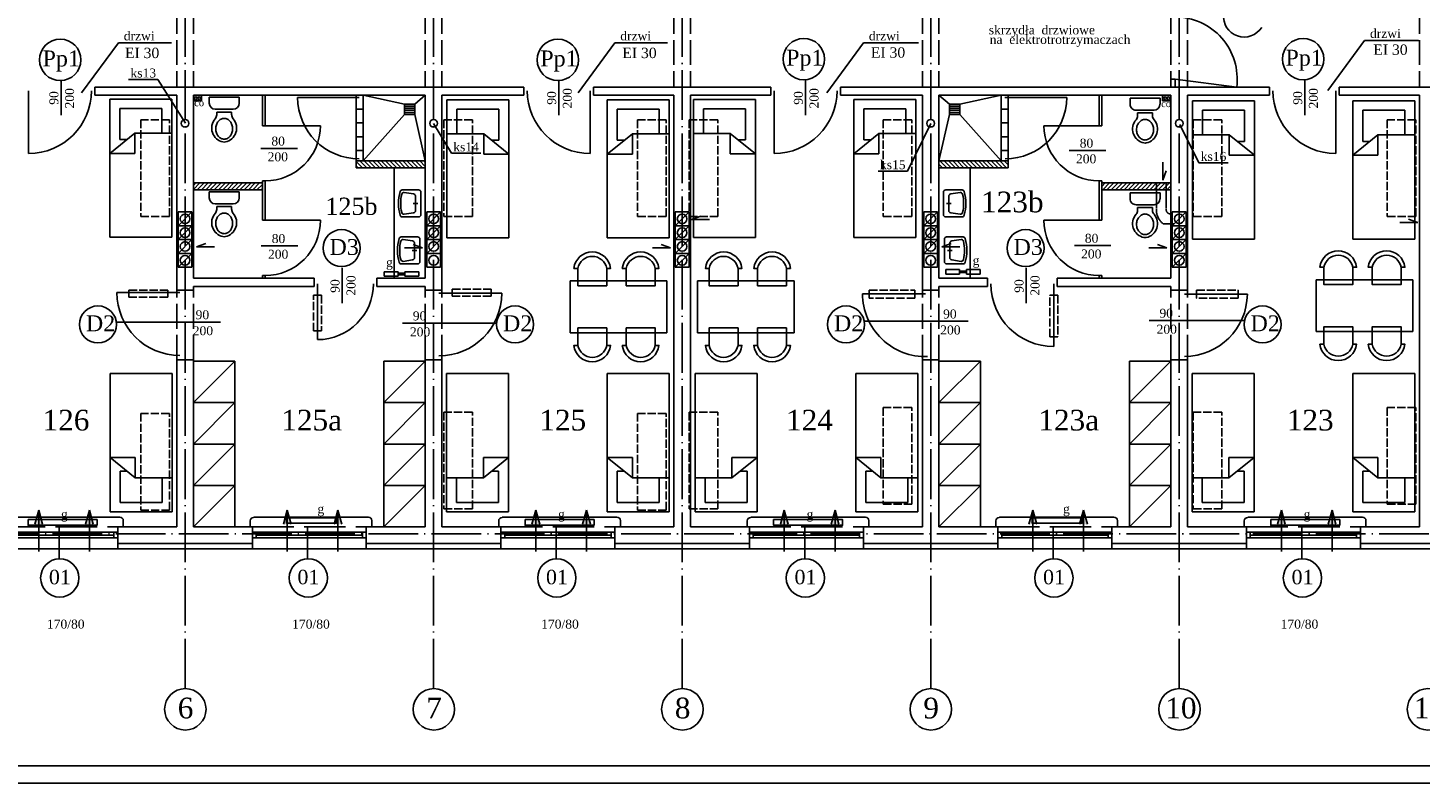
# Model space of a CAD drawing. Extents: x -4334 to 79223, y -1882 to 29514.
# Tile 27 of 60: x 39884 to 41900, y 14402 to 15495. Entities that reach past the tile are written whole.
import ezdxf

# ---------------------------------------------------------------- set-up
doc = ezdxf.new("R2010")
doc.units = 0
doc.header["$MEASUREMENT"] = 0
doc.linetypes.add('ACAD_ISO02W100', pattern=[15, 12, -3])
doc.linetypes.add('ACAD_ISO04W100', pattern=[30.5, 24, -3, 0.5, -3])
doc.layers.get('0').update_dxf_attribs({"color": 251, "linetype": 'CONTINUOUS'})
for name, color, linetype in [('CIENKIE', 251, 'CONTINUOUS'), ('NAPIS', 251, 'CONTINUOUS'), ('OSIE', 251, 'ACAD_ISO04W100'), ('PRZERYW', 251, 'ACAD_ISO02W100'), ('SCIANY', 251, 'CONTINUOUS'), ('urzadzenia', 251, 'CONTINUOUS'), ('URZĄDZENIA', 251, 'CONTINUOUS')]:
    doc.layers.add(name, color=color, linetype=linetype)
doc.styles.add('NEWROMAN', font='TIMES.TTF')
pattern_1 = [(45, (13922.019, 5982.1948), (-3.0935922, 3.0935922), [])]

# ---------------------------------------------------------------- blocks, each defined once
blk = doc.blocks.new('R053')
for p, q in [((0, 0.608), (0, 0)), ((0.917, 0.692), (0.083, 0.692)), ((0.5, 0.575), (0.5, 0.408)), ((1, 0), (1, 0.608)), ((0.095, 0.075), (0.149, 0.421)), ((0.769, 0.492), (0.231, 0.492)), ((0.905, 0.075), (0.851, 0.421))]:
    blk.add_line(p, q)
for centre, radius, start, end in [((0.083, 0.608), 0.0833, 90, 180), ((0.917, 0.608), 0.0833, 0, 90), ((0.083, 0), 0.0833, 180, 254.047), ((0.177, 0.062), 0.0833, 171.1953, 256.9798), ((0.231, 0.408), 0.0833, 90, 171.1953), ((0.769, 0.408), 0.0833, 8.8047, 90), ((0.823, 0.062), 0.0833, 283.0202, 8.8047), ((0.5, 1.458), 1.599, 254.047, 285.953), ((0.5, 1.458), 1.516, 256.9798, 283.0202), ((0.917, 0), 0.0833, 285.953, 0)]:
    blk.add_arc(centre, radius, start, end)
blk = doc.blocks.new('R056')
for p, q in [((-0.332, 0.998), (0.335, 0.998)), ((-0.332, 0.865), (-0.332, 0.998)), ((0.335, 0.998), (0.335, 0.865)), ((0.201, 0.732), (-0.199, 0.732)), ((-0.165, 0.67), (0.001, 0.67)), ((-0.165, 0.67), (-0.165, 0.607)), ((0.168, 0.67), (0.001, 0.67)), ((0.168, 0.67), (0.168, 0.607))]:
    blk.add_line(p, q)
blk.add_lwpolyline([(0.001, 0.067, 0.117514), (0.071, 0.083, 0.104443), (0.135, 0.134, 0.090071), (0.175, 0.207, 0.08201), (0.19, 0.297, 0.08201), (0.175, 0.387, 0.090071), (0.135, 0.459, 0.104443), (0.071, 0.51, 0.117514), (0.001, 0.527, 0.117514), (-0.069, 0.51, 0.104443), (-0.132, 0.459, 0.090071), (-0.172, 0.387, 0.08201), (-0.187, 0.297, 0.08201), (-0.172, 0.207, 0.090071), (-0.132, 0.134, 0.104443), (-0.069, 0.083, 0.117514)], format="xyb", close=True)
for centre, radius, start, end in [((-0.199, 0.865), 0.133, 180, 270), ((0.201, 0.865), 0.133, 270, 0), ((0.038, 0.311), 0.315, 138.639, 258.4219), ((-0.299, 0.607), 0.133, 318.639, 0), ((-0.035, 0.311), 0.315, 281.5781, 41.361), ((0.301, 0.607), 0.133, 180, 221.361), ((0.001, 0.133), 0.133, 258.4219, 281.5781)]:
    blk.add_arc(centre, radius, start, end)
blk = doc.blocks.new('A$C5B1704E3')
at = {"layer": 'CIENKIE', "ltscale": 3}
h = blk.add_hatch(color=256, dxfattribs=at)
h.paths.add_polyline_path([(5.6, 20.3), (0, 20.3), (1, 16.6), (5.6, 16.6)])
h.paths.add_polyline_path([(11.3, 20.3), (5.6, 20.3), (5.6, 16.6), (10.2, 16.6)])
h.paths.add_polyline_path([(10.2, 16.6), (5.6, 16.6), (5.6, 12.1), (9, 12.1)])
h.paths.add_polyline_path([(5.6, 16.6), (1, 16.6), (2.3, 12.1), (5.6, 12.1)])
h.paths.add_polyline_path([(5.6, 12.1), (2.3, 12.1), (5.6, 0)])
h.paths.add_polyline_path([(9, 12.1), (5.6, 12.1), (5.6, 0)])
h.paths.add_polyline_path([(79.1, 20.3), (73.4, 20.3), (74.5, 16.6), (79.1, 16.6)])
h.paths.add_polyline_path([(84.7, 20.3), (79.1, 20.3), (79.1, 16.6), (83.7, 16.6)])
h.paths.add_polyline_path([(83.7, 16.6), (79.1, 16.6), (79.1, 9.1), (81.6, 9.1)])
h.paths.add_polyline_path([(79.1, 16.6), (74.5, 16.6), (76.5, 9.1), (79.1, 9.1)])
h.paths.add_polyline_path([(79.1, 9.1), (76.5, 9.1), (79.1, 0)])
h.paths.add_polyline_path([(81.6, 9.1), (79.1, 9.1), (79.1, 0)])
for p, q in [((5.6, 59.7), (5.6, 0)), ((79.1, 59.7), (79.1, 0)), ((5.6, 0), (0, 20.3)), ((5.6, 0), (11.3, 20.3)), ((79.1, 0), (73.4, 20.3)), ((79.1, 0), (84.7, 20.3))]:
    blk.add_line(p, q, dxfattribs=at)
blk = doc.blocks.new('A$C125A6F54')
at = {"layer": 'CIENKIE', "ltscale": 3}
blk.add_blockref('A$C5B1704E3', (0, 0), dxfattribs=at)
blk = doc.blocks.new('A$C74597438')
at = {"layer": 'urzadzenia', "ltscale": 3}
for p, q in [((20, 6.5), (0, 6.5)), ((0, 6.5), (0, 0)), ((20, 6.5), (20, 0)), ((30, 4.4), (20, 4.4)), ((30, 2.1), (20, 2.1)), ((50, 6.5), (30, 6.5)), ((30, 6.5), (30, 0)), ((50, 6.5), (50, 0)), ((20, 0), (0, 0)), ((50, 0), (30, 0))]:
    blk.add_line(p, q, dxfattribs=at)

msp = doc.modelspace()

# ---------------------------------------------------------------- hatches: boundary and pattern name
at = {"layer": 'urzadzenia', "ltscale": 3}
h = msp.add_hatch(dxfattribs=at)
h.set_pattern_fill('ANSI31', color=256, scale=35, style=0)
h.set_pattern_definition([(315, (29154.028, 16965.2016), (-3.0935922, -3.0935922), [])])
h.paths.add_polyline_path([(41303.3, 15292.81), (41203.3, 15292.81), (41203.3, 15302.81), (41303.3, 15302.81)])
h = msp.add_hatch(dxfattribs=at)
h.set_pattern_fill('ANSI31', color=256, scale=35, style=0)
h.set_pattern_definition(pattern_1)
h.paths.add_polyline_path([(40123.3, 15260.81), (40223.3, 15260.81), (40223.3, 15270.81), (40123.3, 15270.81)])
h = msp.add_hatch(dxfattribs=at)
h.set_pattern_fill('ANSI31', color=256, scale=35, style=0)
h.set_pattern_definition(pattern_1)
h.paths.add_polyline_path([(41518.37, 15270.81), (41439.3, 15270.81), (41439.3, 15260.81), (41518.37, 15260.81)])
h.paths.add_polyline_path([(41532.37, 15270.81), (41518.37, 15270.81), (41518.37, 15260.81), (41532.37, 15260.81)])
h.paths.add_polyline_path([(41532.37, 15260.81), (41539.3, 15260.81), (41539.3, 15270.81), (41532.37, 15270.81)])
at = {"layer": 'URZĄDZENIA', "ltscale": 3}
h = msp.add_hatch(dxfattribs=at)
h.set_pattern_fill('ANSI31', color=256, scale=35, style=0)
h.set_pattern_definition([(315, (13640.968, 17030.225), (-3.0935922, -3.0935922), [])])
h.paths.add_polyline_path([(40359.3, 15292.81), (40359.3, 15302.81), (40459.3, 15302.81), (40459.3, 15292.81)])

# ---------------------------------------------------------------- linework, layer by layer
at = {"layer": 'CIENKIE', "ltscale": 3}
for p, q in [((40014.75, 15473.64), (39961.38, 15401.23)), ((40091.81, 15473.64), (40014.75, 15473.64)), ((40733.96, 15473.64), (40680.59, 15401.23)), ((40810.32, 15473.64), (40733.96, 15473.64)), ((41094.01, 15473.64), (41040.64, 15401.23)), ((41173.58, 15473.64), (41094.01, 15473.64)), ((41819.91, 15477.15), (41766.54, 15404.74)), ((41897.72, 15477.15), (41819.91, 15477.15)), ((39931.83, 15369.08), (39931.83, 15420.35)), ((40071.99, 15420.73), (40029.54, 15420.73)), ((40111.89, 15357.29), (40071.99, 15420.73)), ((40652.8, 15369.08), (40652.8, 15420.35)), ((41010.2, 15369.08), (41010.2, 15420.35)), ((41539.3, 15421.31), (41545.3, 15421.31)), ((41545.3, 15421.31), (41634.56, 15409.81)), ((41545.3, 15421.31), (41545.3, 15409.81)), ((41733.48, 15369.08), (41733.48, 15420.35)), ((39884.64, 15404.52), (39884.64, 15313.52)), ((40135.3, 15389.81), (40123.3, 15389.81)), ((40135.3, 15397.81), (40135.3, 15389.81)), ((40697.96, 15404.52), (40697.96, 15313.52)), ((40964.64, 15404.52), (40964.64, 15313.52)), ((41527.3, 15389.81), (41527.3, 15397.81)), ((41539.3, 15389.81), (41527.3, 15389.81)), ((41777.96, 15404.52), (41777.96, 15313.52)), ((40497.13, 15313.77), (40471.3, 15357.19)), ((41157.63, 15287.93), (41191.3, 15357.19)), ((41579.79, 15299.96), (41552.36, 15355.42)), ((40221.2, 15320.89), (40274.11, 15320.89)), ((40539.58, 15313.77), (40497.13, 15313.77)), ((41392.08, 15317.94), (41444.99, 15317.94)), ((41157.63, 15287.93), (41115.18, 15287.93)), ((41527.43, 15300.97), (41527.43, 15274.88)), ((41527.43, 15274.88), (41532.36, 15288.28)), ((41622.25, 15299.96), (41579.79, 15299.96)), ((40101.3, 15208.87), (40121.3, 15228.87)), ((40461.3, 15208.87), (40481.3, 15228.87)), ((40821.3, 15208.87), (40841.3, 15228.87)), ((41181.3, 15208.87), (41201.3, 15228.87)), ((41541.3, 15208.87), (41561.3, 15228.87)), ((40101.3, 15188.87), (40121.3, 15208.87)), ((40461.3, 15188.87), (40481.3, 15208.87)), ((40821.3, 15188.87), (40841.3, 15208.87)), ((40844.85, 15217.86), (40858.25, 15222.8)), ((40870.94, 15217.86), (40844.85, 15217.86)), ((41181.3, 15188.87), (41201.3, 15208.87)), ((41541.3, 15188.87), (41561.3, 15208.87)), ((41870.92, 15213.66), (41897, 15213.66)), ((41897, 15213.66), (41883.61, 15218.59)), ((40101.3, 15168.87), (40121.3, 15188.87)), ((40461.3, 15168.87), (40481.3, 15188.87)), ((40821.3, 15168.87), (40841.3, 15188.87)), ((41181.3, 15168.87), (41201.3, 15188.87)), ((41541.3, 15168.87), (41561.3, 15188.87)), ((40101.3, 15148.87), (40121.3, 15168.87)), ((40127.87, 15178.15), (40141.27, 15183.08)), ((40153.96, 15178.15), (40127.87, 15178.15)), ((40221.71, 15179.77), (40274.62, 15179.77)), ((40428.94, 15176.68), (40455.03, 15176.68)), ((40455.03, 15176.68), (40441.63, 15181.62)), ((40788.27, 15177.02), (40814.36, 15177.02)), ((40814.36, 15177.02), (40800.97, 15181.95)), ((40821.3, 15148.87), (40841.3, 15168.87)), ((41207.57, 15178.3), (41220.97, 15183.24)), ((41233.66, 15178.3), (41207.57, 15178.3)), ((41399.5, 15180.15), (41452.41, 15180.15)), ((41507.29, 15176.86), (41533.38, 15176.86)), ((41533.38, 15176.86), (41519.98, 15181.79)), ((41541.3, 15148.87), (41561.3, 15168.87)), ((40339.06, 15096.72), (40339.06, 15147.99)), ((41329.85, 15096.72), (41329.85, 15147.99)), ((40103.6, 15112.04), (40012.6, 15112.04)), ((40303.12, 15124.92), (40303.12, 15043.92)), ((40479, 15111.37), (40570, 15111.37)), ((41183.6, 15110.46), (41092.6, 15110.46)), ((41369.48, 15124.92), (41369.48, 15033.92)), ((41559, 15109.86), (41650, 15109.86)), ((40011.68, 15069.45), (40162.75, 15069.45)), ((40426.07, 15067.76), (40562.52, 15067.76)), ((41095.02, 15070.54), (41245.47, 15070.54)), ((41507.59, 15071.62), (41645.9, 15071.62)), ((40016.8, 14786.81), (39850.8, 14786.81)), ((40376.8, 14786.81), (40210.8, 14786.81)), ((40736.8, 14786.81), (40570.8, 14786.81)), ((41096.8, 14786.81), (40930.8, 14786.81)), ((41456.8, 14786.81), (41290.8, 14786.81)), ((41816.8, 14786.81), (41650.8, 14786.81)), ((39848.8, 14764.95), (40013.8, 14764.95)), ((39928.8, 14772.81), (39928.8, 14726.54)), ((40008.3, 14756.95), (40008.3, 14764.95)), ((40021.8, 14772.81), (40021.8, 14781.81)), ((40205.59, 14772.39), (40205.59, 14781.39)), ((40208.8, 14764.95), (40373.8, 14764.95)), ((40214.3, 14756.95), (40214.3, 14764.95)), ((40288.8, 14772.81), (40288.8, 14726.54)), ((40368.3, 14756.95), (40368.3, 14764.95)), ((40381.8, 14772.81), (40381.8, 14781.81)), ((40565.59, 14772.39), (40565.59, 14781.39)), ((40568.8, 14764.95), (40733.8, 14764.95)), ((40574.3, 14756.95), (40574.3, 14764.95)), ((40648.8, 14772.81), (40648.8, 14726.54)), ((40728.3, 14756.95), (40728.3, 14764.95)), ((40741.8, 14772.81), (40741.8, 14781.81)), ((40925.59, 14772.39), (40925.59, 14781.39)), ((40928.8, 14764.95), (41093.8, 14764.95)), ((40934.3, 14756.95), (40934.3, 14764.95)), ((41008.8, 14772.81), (41008.8, 14726.54)), ((41088.3, 14756.95), (41088.3, 14764.95)), ((41101.8, 14772.81), (41101.8, 14781.81)), ((41285.59, 14772.39), (41285.59, 14781.39)), ((41288.8, 14764.95), (41453.8, 14764.95)), ((41294.3, 14756.95), (41294.3, 14764.95)), ((41368.8, 14772.81), (41368.8, 14726.54)), ((41448.3, 14756.95), (41448.3, 14764.95)), ((41461.8, 14772.81), (41461.8, 14781.81)), ((41645.59, 14772.39), (41645.59, 14781.39)), ((41648.8, 14764.95), (41813.8, 14764.95)), ((41654.3, 14756.95), (41654.3, 14764.95)), ((41728.8, 14772.81), (41728.8, 14726.54)), ((41808.3, 14756.95), (41808.3, 14764.95)), ((41821.8, 14772.81), (41821.8, 14781.81)), ((39848.8, 14756.95), (40013.8, 14756.95)), ((39854.3, 14760.95), (40008.3, 14760.95)), ((40013.8, 14748.81), (40208.8, 14748.81)), ((40208.8, 14756.95), (40373.8, 14756.95)), ((40214.3, 14760.95), (40368.3, 14760.95)), ((40373.8, 14748.81), (40568.8, 14748.81)), ((40568.8, 14756.95), (40733.8, 14756.95)), ((40574.3, 14760.95), (40728.3, 14760.95)), ((40733.8, 14748.81), (40928.8, 14748.81)), ((40928.8, 14756.95), (41093.8, 14756.95)), ((40934.3, 14760.95), (41088.3, 14760.95)), ((41093.8, 14748.81), (41288.8, 14748.81)), ((41288.8, 14756.95), (41453.8, 14756.95)), ((41294.3, 14760.95), (41448.3, 14760.95)), ((41453.8, 14748.81), (41648.8, 14748.81)), ((41648.8, 14756.95), (41813.8, 14756.95)), ((41654.3, 14760.95), (41808.3, 14760.95)), ((41813.8, 14748.81), (42008.8, 14748.81)), ((40016.3, 14740.81), (39846.3, 14740.81)), ((40376.3, 14740.81), (40206.3, 14740.81)), ((40736.3, 14740.81), (40566.3, 14740.81)), ((41096.3, 14740.81), (40926.3, 14740.81)), ((41456.3, 14740.81), (41286.3, 14740.81)), ((41816.3, 14740.81), (41646.3, 14740.81)), ((45288.56, 14426.66), (38063.56, 14426.66)), ((45313.56, 14401.66), (37863.56, 14401.66))]:
    msp.add_line(p, q, dxfattribs=at)
for centre, radius in [((39930.37, 15449.14), 30), ((40651.34, 15449.14), 30), ((41007.45, 15450.22), 30), ((41730.73, 15450.22), 30), ((40126.81, 15393.6), 2), ((40131.58, 15393.6), 2), ((41530.81, 15393.6), 2), ((41535.58, 15393.6), 2), ((40111.3, 15357.19), 5.5), ((40471.3, 15357.19), 5.5), ((41191.3, 15357.19), 5.5), ((41551.3, 15357.19), 5.5), ((40338.02, 15176.57), 26.77), ((41328.81, 15176.57), 26.77), ((39985.13, 15066.01), 26.77), ((40589.23, 15066.01), 26.77), ((41068.64, 15066.01), 26.77), ((41672.07, 15066.01), 26.77), ((39929.78, 14698.83), 27.72), ((40289.78, 14698.83), 27.72), ((40649.78, 14698.83), 27.72), ((41009.78, 14698.83), 27.72), ((41369.78, 14698.83), 27.72), ((41729.78, 14698.83), 27.72), ((40111.63, 14508.61), 30), ((40471.63, 14508.61), 30), ((40831.63, 14508.61), 30), ((41191.63, 14508.61), 30), ((41551.63, 14508.61), 30), ((41911.63, 14508.61), 30)]:
    msp.add_circle(centre, radius, dxfattribs=at)
at = {"layer": 'CIENKIE'}
for centre in [(40111.3, 15218.87), (40471.3, 15218.87), (40831.3, 15218.87), (41191.3, 15218.87), (41551.3, 15218.87), (40111.3, 15198.87), (40471.3, 15198.87), (40831.3, 15198.87), (41191.3, 15198.87), (41551.3, 15198.87), (40111.3, 15178.87), (40471.3, 15178.87), (40831.3, 15178.87), (41191.3, 15178.87), (41551.3, 15178.87), (40111.3, 15158.87), (40471.3, 15158.87), (40831.3, 15158.87), (41191.3, 15158.87), (41551.3, 15158.87)]:
    msp.add_circle(centre, 7, dxfattribs=at)
at = {"layer": 'CIENKIE', "ltscale": 3}
for centre, radius, start, end in [((41645.37, 15512.19), 30, 19.91813, 327.73737), ((41545.3, 15421.31), 90, 352.6588, 90), ((39884.64, 15404.52), 91, 270, 0), ((40697.96, 15404.52), 91, 180, 270), ((40964.64, 15404.52), 91, 270, 0), ((41777.96, 15404.52), 91, 180, 270), ((40103.6, 15112.04), 91, 180, 270), ((40303.12, 15124.92), 81, 270, 0), ((40479, 15111.37), 91, 270, 0), ((41183.6, 15110.46), 91, 180, 272.01081), ((41369.48, 15124.92), 91, 180, 270), ((41559, 15110.68), 91, 270, 359.47798), ((40016.8, 14781.81), 5, 0, 90), ((40210.59, 14781.39), 5, 90, 180), ((40376.8, 14781.81), 5, 0, 90), ((40570.59, 14781.39), 5, 90, 180), ((40736.8, 14781.81), 5, 0, 90), ((40930.59, 14781.39), 5, 90, 180), ((41096.8, 14781.81), 5, 0, 90), ((41290.59, 14781.39), 5, 90, 180), ((41456.8, 14781.81), 5, 0, 90), ((41650.59, 14781.39), 5, 90, 180), ((41816.8, 14781.81), 5, 0, 90)]:
    msp.add_arc(centre, radius, start, end, dxfattribs=at)
at = {"layer": 'OSIE', "ltscale": 3}
for p, q in [((40111.3, 14538.61), (40111.3, 16292.34)), ((40471.3, 14538.61), (40471.3, 16292.34)), ((40831.3, 14538.61), (40831.3, 16292.34)), ((41191.3, 14538.61), (41191.3, 16292.34)), ((41551.3, 14538.61), (41551.3, 16292.34)), ((38272.3, 14762.81), (44218.83, 14762.81))]:
    msp.add_line(p, q, dxfattribs=at)
at = {"layer": 'PRZERYW', "ltscale": 3}
for p, q in [((40099.3, 15612.81), (40099.3, 15409.81)), ((40123.3, 15612.81), (40123.3, 15409.81)), ((40459.3, 15612.81), (40459.3, 15409.81)), ((40483.3, 15612.81), (40483.3, 15409.81)), ((40819.3, 15612.81), (40819.3, 15409.81)), ((40843.3, 15612.81), (40843.3, 15409.81)), ((41179.3, 15612.81), (41179.3, 15409.81)), ((41203.3, 15612.81), (41203.3, 15409.81)), ((41539.3, 15612.81), (41539.3, 15409.81)), ((41563.3, 15612.81), (41563.3, 15409.81)), ((41899.3, 15612.81), (41899.3, 15409.81)), ((41518.37, 15270.81), (41518.37, 15234.05)), ((41532.37, 15270.81), (41532.37, 15234.05)), ((41544.04, 15211.7), (41528.28, 15211.7)), ((40099.3, 15014.81), (40099.3, 15115.81)), ((40123.3, 15014.81), (40123.3, 15115.81)), ((40459.3, 15014.81), (40459.3, 15115.81)), ((40483.3, 15014.81), (40483.3, 15115.81)), ((41179.3, 15014.81), (41179.3, 15115.81)), ((41203.3, 15014.81), (41203.3, 15115.81)), ((41539.3, 15014.81), (41539.3, 15115.81)), ((41563.3, 15014.81), (41563.3, 15115.81))]:
    msp.add_line(p, q, dxfattribs=at)
at = {"layer": 'PRZERYW', "ltscale": 5}
for p, q in [((39848.8, 14772.81), (40013.8, 14772.81)), ((40208.8, 14772.81), (40373.8, 14772.81)), ((40568.8, 14772.81), (40733.8, 14772.81)), ((40928.8, 14772.81), (41093.8, 14772.81)), ((41288.8, 14772.81), (41453.8, 14772.81)), ((41648.8, 14772.81), (41813.8, 14772.81))]:
    msp.add_line(p, q, dxfattribs=at)
at = {"layer": 'PRZERYW'}
for points in [[(40088.49, 15362.31), (40046.99, 15362.31), (40046.99, 15222.31), (40088.49, 15222.31)], [(40527.49, 15362.31), (40485.99, 15362.31), (40485.99, 15222.31), (40527.49, 15222.31)], [(40808.25, 15362.31), (40766.75, 15362.31), (40766.75, 15222.31), (40808.25, 15222.31)], [(40883.12, 15362.31), (40841.62, 15362.31), (40841.62, 15222.31), (40883.12, 15222.31)], [(41163.87, 15362.31), (41122.37, 15362.31), (41122.37, 15222.31), (41163.87, 15222.31)], [(41613.09, 15362.31), (41571.59, 15362.31), (41571.59, 15222.31), (41613.09, 15222.31)], [(41893.85, 15362.31), (41852.35, 15362.31), (41852.35, 15222.31), (41893.85, 15222.31)], [(40029.96, 15115.7), (40086.33, 15115.7), (40086.33, 15105.59), (40029.96, 15105.59)], [(40297.37, 15108.48), (40308.94, 15108.48), (40308.94, 15056.48), (40297.37, 15056.48)], [(40498.29, 15117.15), (40554.66, 15117.15), (40554.66, 15107.04), (40498.29, 15107.04)], [(41102.06, 15115.7), (41168.55, 15115.7), (41168.55, 15104.15), (41102.06, 15104.15)], [(41363.69, 15108.48), (41375.25, 15108.48), (41375.25, 15047.81), (41363.69, 15047.81)], [(41576.17, 15115.7), (41636.88, 15115.7), (41636.88, 15104.15), (41576.17, 15104.15)], [(41163.87, 14945.71), (41122.37, 14945.71), (41122.37, 14805.71), (41163.87, 14805.71)], [(41893.85, 14945.71), (41852.35, 14945.71), (41852.35, 14805.71), (41893.85, 14805.71)], [(40088.49, 14937.21), (40046.99, 14937.21), (40046.99, 14797.21), (40088.49, 14797.21)], [(40527.49, 14938.91), (40485.99, 14938.91), (40485.99, 14798.91), (40527.49, 14798.91)], [(40808.25, 14937.21), (40766.75, 14937.21), (40766.75, 14797.21), (40808.25, 14797.21)], [(40883.12, 14938.91), (40841.62, 14938.91), (40841.62, 14798.91), (40883.12, 14798.91)], [(41613.09, 14938.91), (41571.59, 14938.91), (41571.59, 14798.91), (41613.09, 14798.91)]]:
    msp.add_lwpolyline(points, close=True, dxfattribs=at)
at = {"layer": 'PRZERYW', "ltscale": 3}
for centre, radius, start, end in [((41543.38, 15231.77), 25.11, 174.79586, 233.05271), ((41539.44, 15232.87), 7.17, 170.53307, 271.12884)]:
    msp.add_arc(centre, radius, start, end, dxfattribs=at)
at = {"layer": 'SCIANY', "ltscale": 3}
for p, q in [((39980.64, 15397.81), (39980.64, 15409.81)), ((39980.64, 15409.81), (40601.96, 15409.81)), ((40601.96, 15397.81), (40601.96, 15409.81)), ((40702.96, 15397.81), (40702.96, 15409.81)), ((40702.96, 15409.81), (40959.64, 15409.81)), ((40959.64, 15397.81), (40959.64, 15409.81)), ((41060.64, 15397.81), (41060.64, 15409.81)), ((41060.64, 15409.81), (41681.96, 15409.81)), ((41681.96, 15397.81), (41681.96, 15409.81)), ((41782.96, 15397.81), (41782.96, 15409.81)), ((41782.96, 15409.81), (42039.64, 15409.81)), ((39980.64, 15397.81), (40099.3, 15397.81)), ((40123.3, 15397.81), (40459.3, 15397.81)), ((40483.3, 15397.81), (40601.96, 15397.81)), ((40702.96, 15397.81), (40819.3, 15397.81)), ((40843.3, 15397.81), (40959.64, 15397.81)), ((41060.64, 15397.81), (41179.3, 15397.81)), ((41203.3, 15397.81), (41539.3, 15397.81)), ((41563.3, 15397.81), (41681.96, 15397.81)), ((41782.96, 15397.81), (41899.3, 15397.81)), ((40359.3, 15302.81), (40459.3, 15302.81)), ((40359.3, 15292.81), (40459.3, 15292.81)), ((41303.3, 15302.81), (41203.3, 15302.81)), ((41303.3, 15292.81), (41203.3, 15292.81)), ((40123.3, 15270.81), (40223.3, 15270.81)), ((41439.3, 15270.81), (41539.3, 15270.81)), ((40123.3, 15260.81), (40223.3, 15260.81)), ((41439.3, 15260.81), (41539.3, 15260.81)), ((40298.12, 15132.81), (40123.3, 15132.81)), ((40298.12, 15132.81), (40298.12, 15120.81)), ((40389.12, 15132.81), (40389.12, 15120.81)), ((40459.3, 15132.81), (40389.12, 15132.81)), ((41203.3, 15132.81), (41273.48, 15132.81)), ((41273.48, 15132.81), (41273.48, 15120.81)), ((41374.48, 15132.81), (41374.48, 15120.81)), ((41374.48, 15132.81), (41539.3, 15132.81)), ((40123.3, 15115.81), (40099.3, 15115.81)), ((40298.12, 15120.81), (40123.3, 15120.81)), ((40459.3, 15120.81), (40389.12, 15120.81)), ((40483.3, 15115.81), (40459.3, 15115.81)), ((41179.3, 15115.81), (41203.3, 15115.81)), ((41203.3, 15120.81), (41273.48, 15120.81)), ((41374.48, 15120.81), (41539.3, 15120.81)), ((41563.3, 15115.81), (41539.3, 15115.81)), ((40099.3, 15014.81), (40123.3, 15014.81)), ((40459.3, 15014.81), (40483.3, 15014.81)), ((41203.3, 15014.81), (41179.3, 15014.81)), ((41563.3, 15014.81), (41539.3, 15014.81)), ((40013.8, 14772.81), (40099.3, 14772.81)), ((40013.8, 14740.81), (40013.8, 14772.81)), ((40123.3, 14772.81), (40208.8, 14772.81)), ((40208.8, 14740.81), (40208.8, 14772.81)), ((40373.8, 14772.81), (40459.3, 14772.81)), ((40373.8, 14740.81), (40373.8, 14772.81)), ((40483.3, 14772.81), (40568.8, 14772.81)), ((40568.8, 14740.81), (40568.8, 14772.81)), ((40733.8, 14772.81), (40819.3, 14772.81)), ((40733.8, 14740.81), (40733.8, 14772.81)), ((40843.3, 14772.81), (40928.8, 14772.81)), ((40928.8, 14740.81), (40928.8, 14772.81)), ((41093.8, 14772.81), (41179.3, 14772.81)), ((41093.8, 14740.81), (41093.8, 14772.81)), ((41203.3, 14772.81), (41288.8, 14772.81)), ((41288.8, 14740.81), (41288.8, 14772.81)), ((41453.8, 14772.81), (41539.3, 14772.81)), ((41453.8, 14740.81), (41453.8, 14772.81)), ((41563.3, 14772.81), (41648.8, 14772.81)), ((41648.8, 14740.81), (41648.8, 14772.81)), ((41813.8, 14772.81), (41899.3, 14772.81)), ((41813.8, 14740.81), (41813.8, 14772.81)), ((40016.3, 14740.81), (40373.8, 14740.81)), ((40376.3, 14740.81), (40568.8, 14740.81)), ((40733.8, 14740.81), (41288.8, 14740.81)), ((41453.8, 14740.81), (41646.3, 14740.81)), ((41813.8, 14740.81), (42008.8, 14740.81))]:
    msp.add_line(p, q, dxfattribs=at)
at = {"layer": 'SCIANY'}
for p, q in [((40099.3, 15115.81), (40099.3, 15397.81)), ((40123.3, 15132.81), (40123.3, 15397.81)), ((40459.3, 15132.81), (40459.3, 15397.81)), ((40483.3, 15115.81), (40483.3, 15397.81)), ((40819.3, 14772.81), (40819.3, 15397.81)), ((40843.3, 14772.81), (40843.3, 15397.81)), ((41179.3, 15115.81), (41179.3, 15397.81)), ((41203.3, 15132.81), (41203.3, 15397.81)), ((41539.3, 15132.81), (41539.3, 15397.81)), ((41563.3, 15115.81), (41563.3, 15397.81)), ((41899.3, 14772.81), (41899.3, 15397.81)), ((40359.3, 15302.81), (40359.3, 15292.81)), ((41303.3, 15302.81), (41303.3, 15292.81)), ((40223.3, 15260.81), (40223.3, 15270.81)), ((41439.3, 15260.81), (41439.3, 15270.81)), ((40123.3, 15115.81), (40123.3, 15120.81)), ((40459.3, 15115.81), (40459.3, 15120.81)), ((41203.3, 15115.81), (41203.3, 15120.81)), ((41539.3, 15115.81), (41539.3, 15120.81)), ((40099.3, 14772.81), (40099.3, 15014.81)), ((40123.3, 14772.81), (40123.3, 15014.81)), ((40459.3, 14772.81), (40459.3, 15019.81)), ((40483.3, 14772.81), (40483.3, 15019.81)), ((41179.3, 14772.81), (41179.3, 15019.81)), ((41203.3, 14772.81), (41203.3, 15019.81)), ((41539.3, 14772.81), (41539.3, 15014.81)), ((41563.3, 14772.81), (41563.3, 15014.81))]:
    msp.add_line(p, q, dxfattribs=at)
at = {"layer": 'urzadzenia'}
for p, q in [((40002.15, 15392.34), (40002.15, 15192.34)), ((40092.15, 15392.34), (40092.15, 15192.34)), ((40223.3, 15353.81), (40223.3, 15397.81)), ((40227.3, 15353.81), (40227.3, 15397.81)), ((40490.45, 15391.42), (40490.45, 15191.42)), ((40580.45, 15391.42), (40580.45, 15191.42)), ((40722.64, 15391.42), (40722.64, 15191.42)), ((40812.64, 15391.42), (40812.64, 15191.42)), ((40847.65, 15391.88), (40847.65, 15191.88)), ((40937.65, 15391.88), (40937.65, 15191.88)), ((41079.84, 15391.88), (41079.84, 15191.88)), ((41169.84, 15391.88), (41169.84, 15191.88)), ((41435.3, 15353.81), (41435.3, 15397.81)), ((41439.3, 15353.81), (41439.3, 15397.81)), ((41570.45, 15389.61), (41570.45, 15189.61)), ((41660.45, 15389.61), (41660.45, 15189.61)), ((41802.64, 15389.61), (41802.64, 15189.61)), ((41892.64, 15389.61), (41892.64, 15189.61)), ((40016.8, 15378.83), (40016.8, 15333.77)), ((40077.5, 15378.83), (40077.5, 15343.11)), ((40505.1, 15377.9), (40505.1, 15342.19)), ((40565.8, 15377.9), (40565.8, 15332.85)), ((40737.29, 15377.9), (40737.29, 15332.85)), ((40797.99, 15377.9), (40797.99, 15342.19)), ((40862.3, 15378.37), (40862.3, 15342.65)), ((40923, 15378.37), (40923, 15333.31)), ((41094.49, 15378.37), (41094.49, 15333.31)), ((41155.18, 15378.37), (41155.18, 15342.65)), ((41585.1, 15376.09), (41585.1, 15340.38)), ((41645.8, 15376.09), (41645.8, 15331.04)), ((41817.29, 15376.09), (41817.29, 15331.04)), ((41877.99, 15376.09), (41877.99, 15340.38)), ((40414.3, 15132.81), (40414.3, 15292.81)), ((41248.3, 15132.81), (41248.3, 15292.81)), ((40223.3, 15270.81), (40223.3, 15273.81)), ((40227.3, 15216.81), (40227.3, 15273.81)), ((41435.3, 15216.81), (41435.3, 15273.81)), ((41439.3, 15270.81), (41439.3, 15273.81)), ((40223.3, 15216.81), (40223.3, 15260.81)), ((41439.3, 15216.81), (41439.3, 15260.81)), ((40101.3, 15228.87), (40121.3, 15228.87)), ((40461.3, 15228.87), (40481.3, 15228.87)), ((40821.3, 15228.87), (40841.3, 15228.87)), ((41181.3, 15228.87), (41201.3, 15228.87)), ((41541.3, 15228.87), (41561.3, 15228.87)), ((40101.3, 15208.87), (40121.3, 15208.87)), ((40461.3, 15208.87), (40481.3, 15208.87)), ((40821.3, 15208.87), (40841.3, 15208.87)), ((41181.3, 15208.87), (41201.3, 15208.87)), ((41541.3, 15208.87), (41561.3, 15208.87)), ((40101.3, 15188.87), (40121.3, 15188.87)), ((40461.3, 15188.87), (40481.3, 15188.87)), ((40821.3, 15188.87), (40841.3, 15188.87)), ((41181.3, 15188.87), (41201.3, 15188.87)), ((41541.3, 15188.87), (41561.3, 15188.87)), ((40101.3, 15168.87), (40121.3, 15168.87)), ((40461.3, 15168.87), (40481.3, 15168.87)), ((40821.3, 15168.87), (40841.3, 15168.87)), ((41181.3, 15168.87), (41201.3, 15168.87)), ((41541.3, 15168.87), (41561.3, 15168.87)), ((40101.3, 15148.87), (40121.3, 15148.87)), ((40461.3, 15148.87), (40481.3, 15148.87)), ((40821.3, 15148.87), (40841.3, 15148.87)), ((41181.3, 15148.87), (41201.3, 15148.87)), ((41541.3, 15148.87), (41561.3, 15148.87)), ((40223.3, 15133.81), (40223.3, 15136.81)), ((40227.3, 15133.81), (40227.3, 15136.81)), ((41435.3, 15133.81), (41435.3, 15136.81)), ((41439.3, 15133.81), (41439.3, 15136.81)), ((40183.3, 14772.81), (40183.3, 15012.81)), ((40399.3, 14772.81), (40399.3, 15012.81)), ((41263.3, 14772.81), (41263.3, 15012.81)), ((41479.3, 14772.81), (41479.3, 15012.81)), ((40002.64, 14794.81), (40002.64, 14994.81)), ((40092.64, 14794.81), (40092.64, 14994.81)), ((40489.96, 14794.81), (40489.96, 14994.81)), ((40579.96, 14794.81), (40579.96, 14994.81)), ((40722.64, 14794.81), (40722.64, 14994.81)), ((40812.64, 14794.81), (40812.64, 14994.81)), ((40849.96, 14794.81), (40849.96, 14994.81)), ((40939.96, 14794.81), (40939.96, 14994.81)), ((41082.64, 14794.81), (41082.64, 14994.81)), ((41172.64, 14794.81), (41172.64, 14994.81)), ((41569.96, 14794.81), (41569.96, 14994.81)), ((41659.96, 14794.81), (41659.96, 14994.81)), ((41802.64, 14794.81), (41802.64, 14994.81)), ((41892.64, 14794.81), (41892.64, 14994.81)), ((40017.29, 14808.32), (40017.29, 14853.38)), ((40077.99, 14808.32), (40077.99, 14844.04)), ((40504.62, 14808.32), (40504.62, 14844.04)), ((40565.31, 14808.32), (40565.31, 14853.38)), ((40737.29, 14808.32), (40737.29, 14853.38)), ((40797.99, 14808.32), (40797.99, 14844.04)), ((40864.62, 14808.32), (40864.62, 14844.04)), ((40925.31, 14808.32), (40925.31, 14853.38)), ((41097.29, 14808.32), (41097.29, 14853.38)), ((41157.99, 14808.32), (41157.99, 14844.04)), ((41584.62, 14808.32), (41584.62, 14844.04)), ((41645.31, 14808.32), (41645.31, 14853.38)), ((41817.29, 14808.32), (41817.29, 14853.38)), ((41877.99, 14808.32), (41877.99, 14844.04))]:
    msp.add_line(p, q, dxfattribs=at)
at = {"layer": 'urzadzenia', "ltscale": 3}
for p, q in [((40002.15, 15392.34), (40092.15, 15392.34)), ((40274.29, 15394.81), (40363.29, 15394.81)), ((40580.45, 15391.42), (40490.45, 15391.42)), ((40722.64, 15391.42), (40812.64, 15391.42)), ((40937.65, 15391.88), (40847.65, 15391.88)), ((41079.84, 15391.88), (41169.84, 15391.88)), ((41388.31, 15394.81), (41298.85, 15394.81)), ((41660.45, 15389.61), (41570.45, 15389.61)), ((41802.64, 15389.61), (41892.64, 15389.61)), ((40016.8, 15378.83), (40077.5, 15378.83)), ((40359.3, 15377.81), (40369.3, 15377.81)), ((40429.14, 15385.05), (40444.14, 15385.05)), ((40429.14, 15385.05), (40429.14, 15370.05)), ((40429.14, 15382.05), (40444.14, 15382.05)), ((40429.14, 15379.05), (40444.14, 15379.05)), ((40429.14, 15376.05), (40444.14, 15376.05)), ((40429.14, 15373.05), (40444.14, 15373.05)), ((40429.14, 15370.05), (40444.14, 15370.05)), ((40444.14, 15385.05), (40444.14, 15370.05)), ((40565.8, 15377.9), (40505.1, 15377.9)), ((40737.29, 15377.9), (40797.99, 15377.9)), ((40923, 15378.37), (40862.3, 15378.37)), ((41094.49, 15378.37), (41155.18, 15378.37)), ((41218.46, 15385.05), (41218.46, 15370.05)), ((41233.46, 15385.05), (41218.46, 15385.05)), ((41233.46, 15382.05), (41218.46, 15382.05)), ((41233.46, 15379.05), (41218.46, 15379.05)), ((41233.46, 15376.05), (41218.46, 15376.05)), ((41233.46, 15373.05), (41218.46, 15373.05)), ((41233.46, 15370.05), (41218.46, 15370.05)), ((41233.46, 15385.05), (41233.46, 15370.05)), ((41303.3, 15377.81), (41293.3, 15377.81)), ((41645.8, 15376.09), (41585.1, 15376.09)), ((41817.29, 15376.09), (41877.99, 15376.09)), ((40223.3, 15353.81), (40307.3, 15353.81)), ((40359.3, 15357.81), (40369.3, 15357.81)), ((41303.3, 15357.81), (41293.3, 15357.81)), ((41439.3, 15353.81), (41355.3, 15353.81)), ((40002.15, 15313.67), (40038.72, 15343.11)), ((40016.8, 15333.77), (40027.12, 15333.77)), ((40038.72, 15343.11), (40092.15, 15343.11)), ((40038.72, 15343.11), (40038.72, 15313.67)), ((40359.3, 15337.81), (40369.3, 15337.81)), ((40543.88, 15342.19), (40490.45, 15342.19)), ((40580.45, 15312.75), (40543.88, 15342.19)), ((40543.88, 15342.19), (40543.88, 15312.75)), ((40565.8, 15332.85), (40555.48, 15332.85)), ((40722.64, 15312.75), (40759.21, 15342.19)), ((40737.29, 15332.85), (40747.61, 15332.85)), ((40759.21, 15342.19), (40812.64, 15342.19)), ((40759.21, 15342.19), (40759.21, 15312.75)), ((40901.08, 15342.65), (40847.65, 15342.65)), ((40901.08, 15342.65), (40901.08, 15313.21)), ((40937.65, 15313.21), (40901.08, 15342.65)), ((40923, 15333.31), (40912.68, 15333.31)), ((41079.84, 15313.21), (41116.41, 15342.65)), ((41094.49, 15333.31), (41104.81, 15333.31)), ((41116.41, 15342.65), (41169.84, 15342.65)), ((41116.41, 15342.65), (41116.41, 15313.21)), ((41303.3, 15337.81), (41293.3, 15337.81)), ((41623.88, 15340.38), (41570.45, 15340.38)), ((41660.45, 15310.94), (41623.88, 15340.38)), ((41623.88, 15340.38), (41623.88, 15310.94)), ((41645.8, 15331.04), (41635.48, 15331.04)), ((41802.64, 15310.94), (41839.21, 15340.38)), ((41817.29, 15331.04), (41827.61, 15331.04)), ((41839.21, 15340.38), (41839.21, 15310.94)), ((41839.21, 15340.38), (41892.64, 15340.38)), ((40002.15, 15313.67), (40038.72, 15313.67)), ((40359.3, 15317.81), (40369.3, 15317.81)), ((40580.45, 15312.75), (40543.88, 15312.75)), ((40722.64, 15312.75), (40759.21, 15312.75)), ((40937.65, 15313.21), (40901.08, 15313.21)), ((41079.84, 15313.21), (41116.41, 15313.21)), ((41303.3, 15317.81), (41293.3, 15317.81)), ((41660.45, 15310.94), (41623.88, 15310.94)), ((41802.64, 15310.94), (41839.21, 15310.94)), ((40223.3, 15273.81), (40227.3, 15273.81)), ((41435.3, 15273.81), (41439.3, 15273.81)), ((40101.3, 15228.87), (40101.3, 15148.87)), ((40121.3, 15228.87), (40121.3, 15148.87)), ((40461.3, 15228.87), (40461.3, 15148.87)), ((40481.3, 15228.87), (40481.3, 15148.87)), ((40821.3, 15228.87), (40821.3, 15148.87)), ((40841.3, 15228.87), (40841.3, 15148.87)), ((41181.3, 15228.87), (41181.3, 15148.87)), ((41201.3, 15228.87), (41201.3, 15148.87)), ((41541.3, 15228.87), (41541.3, 15148.87)), ((41561.3, 15228.87), (41561.3, 15148.87)), ((40223.3, 15216.81), (40307.3, 15216.81)), ((41439.3, 15216.81), (41355.3, 15216.81)), ((40002.15, 15192.34), (40092.15, 15192.34)), ((40580.45, 15191.42), (40490.45, 15191.42)), ((40722.64, 15191.42), (40812.64, 15191.42)), ((40937.65, 15191.88), (40847.65, 15191.88)), ((41079.84, 15191.88), (41169.84, 15191.88)), ((41660.45, 15189.61), (41570.45, 15189.61)), ((41802.64, 15189.61), (41892.64, 15189.61)), ((40223.3, 15136.81), (40227.3, 15136.81)), ((40669.22, 15128.9), (40669.22, 15053.9)), ((40669.22, 15128.9), (40809.22, 15128.9)), ((40809.22, 15128.9), (40809.22, 15053.9)), ((40853.39, 15128.9), (40853.39, 15053.9)), ((40993.39, 15128.9), (40853.39, 15128.9)), ((40993.39, 15128.9), (40993.39, 15053.9)), ((41435.3, 15136.81), (41439.3, 15136.81)), ((41749.77, 15130.59), (41889.77, 15130.59)), ((41749.77, 15130.59), (41749.77, 15055.59)), ((41889.77, 15130.59), (41889.77, 15055.59)), ((40669.22, 15053.9), (40809.22, 15053.9)), ((40993.39, 15053.9), (40853.39, 15053.9)), ((41749.77, 15055.59), (41889.77, 15055.59)), ((40123.3, 14952.81), (40183.3, 15012.81)), ((40123.3, 15012.81), (40183.3, 15012.81)), ((40399.3, 14952.81), (40459.3, 15012.81)), ((40399.3, 15012.81), (40459.3, 15012.81)), ((41203.3, 14952.81), (41263.3, 15012.81)), ((41203.3, 15012.81), (41263.3, 15012.81)), ((41479.3, 14952.81), (41539.3, 15012.81)), ((41479.3, 15012.81), (41539.3, 15012.81)), ((40002.64, 14994.81), (40092.64, 14994.81)), ((40579.96, 14994.81), (40489.96, 14994.81)), ((40722.64, 14994.81), (40812.64, 14994.81)), ((40939.96, 14994.81), (40849.96, 14994.81)), ((41082.64, 14994.81), (41172.64, 14994.81)), ((41659.96, 14994.81), (41569.96, 14994.81)), ((41802.64, 14994.81), (41892.64, 14994.81)), ((40123.3, 14892.81), (40183.3, 14952.81)), ((40183.3, 14952.81), (40123.3, 14952.81)), ((40399.3, 14892.81), (40459.3, 14952.81)), ((40399.3, 14952.81), (40459.3, 14952.81)), ((41263.3, 14952.81), (41203.3, 14952.81)), ((41203.3, 14892.81), (41263.3, 14952.81)), ((41479.3, 14952.81), (41539.3, 14952.81)), ((41479.3, 14892.81), (41539.3, 14952.81)), ((40123.3, 14832.81), (40183.3, 14892.81)), ((40183.3, 14892.81), (40123.3, 14892.81)), ((40399.3, 14832.81), (40459.3, 14892.81)), ((40399.3, 14892.81), (40459.3, 14892.81)), ((41263.3, 14892.81), (41203.3, 14892.81)), ((41203.3, 14832.81), (41263.3, 14892.81)), ((41479.3, 14892.81), (41539.3, 14892.81)), ((41479.3, 14832.81), (41539.3, 14892.81)), ((40002.64, 14873.48), (40039.21, 14844.04)), ((40002.64, 14873.48), (40039.21, 14873.48)), ((40039.21, 14844.04), (40039.21, 14873.48)), ((40579.96, 14873.48), (40543.39, 14844.04)), ((40579.96, 14873.48), (40543.39, 14873.48)), ((40543.39, 14844.04), (40543.39, 14873.48)), ((40722.64, 14873.48), (40759.21, 14873.48)), ((40722.64, 14873.48), (40759.21, 14844.04)), ((40759.21, 14844.04), (40759.21, 14873.48)), ((40903.39, 14844.04), (40903.39, 14873.48)), ((40939.96, 14873.48), (40903.39, 14873.48)), ((40939.96, 14873.48), (40903.39, 14844.04)), ((41082.64, 14873.48), (41119.21, 14844.04)), ((41082.64, 14873.48), (41119.21, 14873.48)), ((41119.21, 14844.04), (41119.21, 14873.48)), ((41659.96, 14873.48), (41623.39, 14844.04)), ((41659.96, 14873.48), (41623.39, 14873.48)), ((41623.39, 14844.04), (41623.39, 14873.48)), ((41802.64, 14873.48), (41839.21, 14873.48)), ((41802.64, 14873.48), (41839.21, 14844.04)), ((41839.21, 14844.04), (41839.21, 14873.48)), ((40017.29, 14853.38), (40027.61, 14853.38)), ((40039.21, 14844.04), (40092.64, 14844.04)), ((40543.39, 14844.04), (40489.96, 14844.04)), ((40565.31, 14853.38), (40554.99, 14853.38)), ((40737.29, 14853.38), (40747.61, 14853.38)), ((40759.21, 14844.04), (40812.64, 14844.04)), ((40903.39, 14844.04), (40849.96, 14844.04)), ((40925.31, 14853.38), (40914.99, 14853.38)), ((41097.29, 14853.38), (41107.61, 14853.38)), ((41119.21, 14844.04), (41172.64, 14844.04)), ((41623.39, 14844.04), (41569.96, 14844.04)), ((41645.31, 14853.38), (41634.99, 14853.38)), ((41817.29, 14853.38), (41827.61, 14853.38)), ((41839.21, 14844.04), (41892.64, 14844.04)), ((40123.3, 14772.81), (40183.3, 14832.81)), ((40183.3, 14832.81), (40123.3, 14832.81)), ((40399.3, 14832.81), (40459.3, 14832.81)), ((40399.3, 14772.81), (40459.3, 14832.81)), ((41263.3, 14832.81), (41203.3, 14832.81)), ((41203.3, 14772.81), (41263.3, 14832.81)), ((41479.3, 14832.81), (41539.3, 14832.81)), ((41479.3, 14772.81), (41539.3, 14832.81)), ((40017.29, 14808.32), (40077.99, 14808.32)), ((40565.31, 14808.32), (40504.62, 14808.32)), ((40737.29, 14808.32), (40797.99, 14808.32)), ((40925.31, 14808.32), (40864.62, 14808.32)), ((41097.29, 14808.32), (41157.99, 14808.32)), ((41645.31, 14808.32), (41584.62, 14808.32)), ((41817.29, 14808.32), (41877.99, 14808.32)), ((40002.64, 14794.81), (40092.64, 14794.81)), ((40579.96, 14794.81), (40489.96, 14794.81)), ((40722.64, 14794.81), (40812.64, 14794.81)), ((40939.96, 14794.81), (40849.96, 14794.81)), ((41082.64, 14794.81), (41172.64, 14794.81)), ((41659.96, 14794.81), (41569.96, 14794.81)), ((41802.64, 14794.81), (41892.64, 14794.81))]:
    msp.add_line(p, q, dxfattribs=at)
at = {"layer": 'urzadzenia'}
for points in [[(39883.77, 14783.27), (39983.77, 14783.27), (39983.77, 14775.27), (39883.77, 14775.27)], [(40258.44, 14785.95), (40330.44, 14785.95), (40330.44, 14777.95), (40258.44, 14777.95)], [(40603.77, 14783.27), (40703.77, 14783.27), (40703.77, 14775.27), (40603.77, 14775.27)], [(40963.77, 14783.27), (41063.77, 14783.27), (41063.77, 14775.27), (40963.77, 14775.27)], [(41338.44, 14785.95), (41410.44, 14785.95), (41410.44, 14777.95), (41338.44, 14777.95)], [(41683.77, 14783.27), (41783.77, 14783.27), (41783.77, 14775.27), (41683.77, 14775.27)]]:
    msp.add_lwpolyline(points, close=True, dxfattribs=at)
at = {"layer": 'URZĄDZENIA', "ltscale": 3}
for p, q in [((40359.3, 15302.81), (40359.3, 15397.81)), ((40369.3, 15302.81), (40369.3, 15397.81)), ((40429.14, 15385.05), (40369.3, 15397.81)), ((40444.14, 15385.05), (40459.3, 15397.81)), ((41218.46, 15385.05), (41203.3, 15397.81)), ((41233.46, 15385.05), (41293.3, 15397.81)), ((41293.3, 15302.81), (41293.3, 15397.81)), ((41303.3, 15302.81), (41303.3, 15397.81)), ((40429.14, 15370.05), (40369.3, 15302.81)), ((40444.14, 15370.05), (40459.3, 15302.81)), ((41218.46, 15370.05), (41203.3, 15302.81)), ((41233.46, 15370.05), (41293.3, 15302.81))]:
    msp.add_line(p, q, dxfattribs=at)
at = {"layer": 'URZĄDZENIA'}
for points in [[(40722.19, 15147.2), (40727.59, 15147.2, 0.8950139), (40674.52, 15147.2), (40680.23, 15147.2, -0.8255392), (40722.12, 15147.17), (40722.12, 15121.92), (40680.23, 15121.92), (40680.23, 15147.2)], [(40792.3, 15147.2), (40797.7, 15147.2, 0.8950139), (40744.63, 15147.2), (40750.33, 15147.2, -0.8255392), (40792.22, 15147.17), (40792.22, 15121.92), (40750.33, 15121.92), (40750.33, 15147.2)], [(40870.31, 15147.2), (40864.91, 15147.2, -0.8950139), (40917.97, 15147.2), (40912.27, 15147.2, 0.8255392), (40870.38, 15147.17), (40870.38, 15121.92), (40912.27, 15121.92), (40912.27, 15147.2)], [(40940.41, 15147.2), (40935.01, 15147.2, -0.8950139), (40988.08, 15147.2), (40982.37, 15147.2, 0.8255392), (40940.48, 15147.17), (40940.48, 15121.92), (40982.37, 15121.92), (40982.37, 15147.2)], [(41802.75, 15148.89), (41808.15, 15148.89, 0.8950139), (41755.08, 15148.89), (41760.79, 15148.89, -0.8255392), (41802.68, 15148.86), (41802.68, 15123.61), (41760.79, 15123.61), (41760.79, 15148.89)], [(41872.85, 15148.89), (41878.25, 15148.89, 0.8950139), (41825.18, 15148.89), (41830.89, 15148.89, -0.8255392), (41872.78, 15148.86), (41872.78, 15123.61), (41830.89, 15123.61), (41830.89, 15148.89)], [(40722.19, 15035.59), (40727.59, 15035.59, -0.8950139), (40674.52, 15035.59), (40680.23, 15035.59, 0.8255392), (40722.12, 15035.63), (40722.12, 15060.88), (40680.23, 15060.88), (40680.23, 15035.59)], [(40792.3, 15035.59), (40797.7, 15035.59, -0.8950139), (40744.63, 15035.59), (40750.33, 15035.59, 0.8255392), (40792.22, 15035.63), (40792.22, 15060.88), (40750.33, 15060.88), (40750.33, 15035.59)], [(40870.31, 15035.59), (40864.91, 15035.59, 0.8950139), (40917.97, 15035.59), (40912.27, 15035.59, -0.8255392), (40870.38, 15035.63), (40870.38, 15060.88), (40912.27, 15060.88), (40912.27, 15035.59)], [(40940.41, 15035.59), (40935.01, 15035.59, 0.8950139), (40988.08, 15035.59), (40982.37, 15035.59, -0.8255392), (40940.48, 15035.63), (40940.48, 15060.88), (40982.37, 15060.88), (40982.37, 15035.59)], [(41802.75, 15037.28), (41808.15, 15037.28, -0.8950139), (41755.08, 15037.28), (41760.79, 15037.28, 0.8255392), (41802.68, 15037.32), (41802.68, 15062.57), (41760.79, 15062.57), (41760.79, 15037.28)], [(41872.85, 15037.28), (41878.25, 15037.28, -0.8950139), (41825.18, 15037.28), (41830.89, 15037.28, 0.8255392), (41872.78, 15037.32), (41872.78, 15062.57), (41830.89, 15062.57), (41830.89, 15037.28)]]:
    msp.add_lwpolyline(points, format="xyb", dxfattribs=at)
at = {"layer": 'URZĄDZENIA', "ltscale": 3}
for centre, radius, start, end in [((40363.29, 15394.81), 89, 180, 270), ((41299.31, 15394.81), 89, 270, 0), ((40227.3, 15353.81), 80, 270, 0), ((41435.3, 15353.81), 80, 180, 270), ((40227.3, 15216.81), 80, 270, 0), ((41435.3, 15216.81), 80, 180, 270)]:
    msp.add_arc(centre, radius, start, end, dxfattribs=at)

# ---------------------------------------------------------------- block references
at = {"layer": 'CIENKIE', "ltscale": 3, "rotation": 180}
for p in [(39978.37, 14796.82), (40338.37, 14796.82), (40698.37, 14796.82), (41058.37, 14796.82), (41418.37, 14796.82), (41778.37, 14796.82)]:
    msp.add_blockref('A$C125A6F54', p, dxfattribs=at)
at = {"layer": 'urzadzenia', "ltscale": 3}
for p in [(40399.79, 15135.83), (41213.08, 15138.96)]:
    msp.add_blockref('A$C74597438', p, dxfattribs=at)
at = {"layer": 'URZĄDZENIA', "ltscale": 3, "xscale": -65, "yscale": 65, "zscale": 65}
for p in [(40168.02, 15330.05), (40168.02, 15193.05)]:
    msp.add_blockref('R056', p, dxfattribs=at)
at = {"layer": 'URZĄDZENIA', "ltscale": 3}
for name, p, xscale, yscale, zscale, rotation in [('R056', (41501.72, 15328.69), 65, 65, 65, 1.918465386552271e-12), ('R053', (40425.87, 15260.77), 39, 39, 39, 270), ('R053', (41236.73, 15260.77), -39, 39, 39, 90.00000000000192), ('R056', (41501.72, 15191.69), 65, 65, 65, 1.918465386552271e-12), ('R053', (40424.46, 15192.65), 39, 39, 39, 270), ('R053', (41238.15, 15192.65), -39, 39, 39, 90.00000000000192)]:
    msp.add_blockref(name, p, dxfattribs=dict(at, xscale=xscale, yscale=yscale, zscale=zscale, rotation=rotation))

# ---------------------------------------------------------------- texts
at = {"layer": 'NAPIS', "ltscale": 3, "style": 'NEWROMAN'}
for s, height, p in [('drzwi  ', 13, (40022.48, 15477.35)), ('drzwi  ', 13, (40741.69, 15477.35)), ('drzwi  ', 13, (41101.74, 15477.35)), ('skrzydła  drzwiowe', 13, (41275.51, 15486.04)), ('drzwi  ', 13, (41827.64, 15480.86)), ('na  elektrotrotrzymaczach', 13, (41276.8, 15472.2)), ('  EI 30', 15, (41821.11, 15456.43)), ('Pp1', 23, (39904.86, 15439.73)), ('  EI 30', 15, (40012.89, 15451.7)), ('Pp1', 23, (40625.83, 15439.73)), ('  EI 30', 15, (40733.33, 15451.7)), ('Pp1', 23, (40981.94, 15440.81)), ('  EI 30', 15, (41093.38, 15452.31)), ('Pp1', 23, (41705.22, 15440.81)), ('ks13', 13, (40032.21, 15423.6)), ('co', 10, (40124.51, 15382.01)), ('co', 10, (41525.14, 15380.72)), ('80', 13, (40236.28, 15324.96)), ('ks14', 13, (40499.8, 15316.64)), ('80', 13, (41407.15, 15322.02)), ('200', 13, (40230.88, 15302.25)), ('200', 13, (41401.76, 15299.3)), ('ks16', 13, (41582.47, 15302.82)), ('ks15', 13, (41117.85, 15290.79)), ('125b', 25, (40314.5, 15224.6)), ('123b', 30, (41264.21, 15228.36)), ('80', 13, (40236.78, 15183.85)), ('D3', 23, (40320.5, 15166.66)), ('D3', 23, (41311.29, 15166.66)), ('80', 13, (41414.58, 15184.23)), ('200', 13, (40231.38, 15161.14)), ('200', 13, (41409.18, 15161.52)), ('g', 13, (40402.4, 15149.46)), ('g', 13, (41252.04, 15152.15)), ('90', 13, (40126.55, 15073.53)), ('90', 13, (41209.28, 15074.61)), ('90', 13, (41522.67, 15075.7)), ('D2', 23, (39967.62, 15056.1)), ('90', 13, (40441.14, 15071.83)), ('D2', 23, (40571.71, 15056.1)), ('D2', 23, (41051.13, 15056.1)), ('200', 13, (41518.53, 15052.56)), ('D2', 23, (41654.55, 15056.1)), ('200', 13, (40122.41, 15050.38)), ('200', 13, (40437, 15048.69)), ('200', 13, (41205.13, 15051.47)), ('126', 30, (39904.77, 14912.38)), ('125a', 30, (40250.56, 14912.38)), ('125', 30, (40624.36, 14912.38)), ('124', 30, (40981.76, 14912.38)), ('123a', 30, (41347.15, 14912.38)), ('123', 30, (41707.07, 14912.38)), ('g', 13, (39931.54, 14784.62)), ('g', 13, (40303.02, 14792.53)), ('g', 13, (40651.54, 14784.62)), ('g', 13, (41011.54, 14784.62)), ('g', 13, (41383.02, 14792.53)), ('g', 13, (41731.54, 14784.62)), ('01', 21, (39914.08, 14689.63)), ('01', 21, (40274.08, 14689.63)), ('01', 21, (40634.08, 14689.63)), ('01', 21, (40994.08, 14689.63)), ('01', 21, (41354.08, 14689.63)), ('01', 21, (41714.08, 14689.63)), ('170/80', 13, (39911.15, 14625.49)), ('170/80', 13, (40266.38, 14625.49)), ('170/80', 13, (40627.07, 14625.49)), ('170/80', 13, (41698.21, 14625.49)), ('6', 30, (40100.64, 14495.47)), ('7', 30, (40460.64, 14495.47)), ('8', 30, (40820.64, 14495.47)), ('9', 30, (41180.64, 14495.47)), ('10', 30, (41531.08, 14495.47)), ('11', 30, (41891.08, 14495.47))]:
    msp.add_text(s, height=height, dxfattribs=at).set_placement(p)
for s, p in [('90', (39927.75, 15384.16)), ('200', (39950.46, 15378.76)), ('90', (40648.72, 15384.16)), ('200', (40671.43, 15378.76)), ('90', (41006.12, 15384.16)), ('200', (41028.84, 15378.76)), ('90', (41729.4, 15384.16)), ('200', (41752.12, 15378.76)), ('90', (40334.99, 15111.8)), ('200', (40358.13, 15107.65)), ('90', (41325.77, 15111.8)), ('200', (41348.91, 15107.65))]:
    msp.add_text(s, height=13, rotation=90, dxfattribs=at).set_placement(p)

doc.saveas('drawing.dxf')
